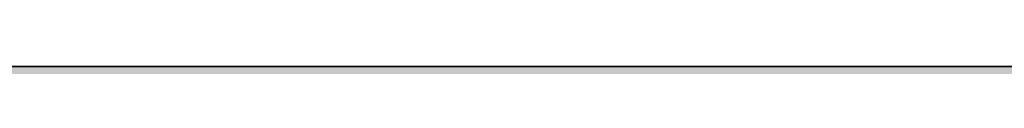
# Model space of a CAD drawing. Header units: millimetres. Extents: x -79464 to -76785, y -3788210 to -3782955.
# Tile 41 of 131: x -78332.532739 to -78332.468864, y -3785139.975922 to -3785139.975592. Entities that reach past the tile are written whole.
import ezdxf

# ---------------------------------------------------------------- set-up
doc = ezdxf.new("R2010")
doc.units = ezdxf.units.MM
doc.header["$LTSCALE"] = 8
doc.header["$MEASUREMENT"] = 0
doc.layers.add('VPM TEMPLATE', color=7, linetype='Continuous')

msp = doc.modelspace()

# ---------------------------------------------------------------- hatches: boundary and pattern name
at = {"layer": 'VPM TEMPLATE'}
for color, points in [(7, [(-78332.198456, -3785139.97591), (-78332.53405, -3785139.97591), (-78332.730966, -3785140.523891), (-78331.656554, -3785141.057211)]), (3, [(-78332.53405, -3785139.97591), (-78332.198456, -3785139.97591), (-78331.656554, -3785141.057211), (-78332.730966, -3785140.523891)])]:
    msp.add_hatch(color=color, dxfattribs=at).paths.add_polyline_path(points, flags=0)

# ---------------------------------------------------------------- linework, layer by layer
at = {"layer": 'VPM TEMPLATE', "color": 7, "lineweight": 9}
for points in [[(-78327.519087, -3785142.065972), (-78327.519087, -3785139.133993), (-78328.462317, -3785139.133993), (-78328.776314, -3785139.477633), (-78331.571388, -3785139.477633), (-78331.571388, -3785139.97591), (-78332.671616, -3785139.97591), (-78332.671616, -3785137.356888)], [(-78332.671616, -3785138.447942), (-78332.671616, -3785138.947446), (-78332.671616, -3785139.445723), (-78332.671616, -3785139.945227), (-78332.671616, -3785139.97591), (-78331.571388, -3785139.97591), (-78331.760528, -3785139.97591), (-78332.608569, -3785139.97591), (-78332.671616, -3785139.97591), (-78332.671616, -3785137.356888)], [(-78332.671616, -3785138.447942), (-78332.671616, -3785138.947446), (-78332.671616, -3785139.445723), (-78332.671616, -3785139.945227), (-78332.671616, -3785139.97591), (-78331.571388, -3785139.97591), (-78331.760528, -3785139.97591), (-78332.608569, -3785139.97591), (-78332.671616, -3785139.97591), (-78332.671616, -3785137.356888)], [(-78332.671616, -3785138.447942), (-78332.671616, -3785138.947446), (-78332.671616, -3785139.445723), (-78332.671616, -3785139.945227), (-78332.671616, -3785139.97591), (-78331.571388, -3785139.97591), (-78331.760528, -3785139.97591), (-78332.608569, -3785139.97591), (-78332.671616, -3785139.97591), (-78332.671616, -3785137.356888)], [(-78332.671616, -3785138.447942), (-78332.671616, -3785138.947446), (-78332.671616, -3785139.445723), (-78332.671616, -3785139.945227), (-78332.671616, -3785139.97591), (-78331.571388, -3785139.97591), (-78331.760528, -3785139.97591), (-78332.608569, -3785139.97591), (-78332.671616, -3785139.97591), (-78332.671616, -3785137.356888)], [(-78332.671616, -3785138.447942), (-78332.671616, -3785138.947446), (-78332.671616, -3785139.445723), (-78332.671616, -3785139.945227), (-78332.671616, -3785139.97591), (-78331.571388, -3785139.97591), (-78331.760528, -3785139.97591), (-78332.608569, -3785139.97591), (-78332.671616, -3785139.97591), (-78332.671616, -3785137.356888)], [(-78332.671616, -3785138.447942), (-78332.671616, -3785138.947446), (-78332.671616, -3785139.445723), (-78332.671616, -3785139.945227), (-78332.671616, -3785139.97591), (-78331.571388, -3785139.97591), (-78331.760528, -3785139.97591), (-78332.608569, -3785139.97591), (-78332.671616, -3785139.97591), (-78332.671616, -3785137.356888)], [(-78332.671616, -3785138.447942), (-78332.671616, -3785138.947446), (-78332.671616, -3785139.445723), (-78332.671616, -3785139.945227), (-78332.671616, -3785139.97591), (-78331.571388, -3785139.97591), (-78331.760528, -3785139.97591), (-78332.608569, -3785139.97591), (-78332.671616, -3785139.97591), (-78332.671616, -3785137.356888)], [(-78332.671616, -3785138.447942), (-78332.671616, -3785138.947446), (-78332.671616, -3785139.445723), (-78332.671616, -3785139.945227), (-78332.671616, -3785139.97591), (-78331.571388, -3785139.97591), (-78331.760528, -3785139.97591), (-78332.608569, -3785139.97591), (-78332.671616, -3785139.97591), (-78332.671616, -3785137.356888)], [(-78332.671616, -3785138.447942), (-78332.671616, -3785138.947446), (-78332.671616, -3785139.445723), (-78332.671616, -3785139.945227), (-78332.671616, -3785139.97591), (-78331.571388, -3785139.97591), (-78331.760528, -3785139.97591), (-78332.608569, -3785139.97591), (-78332.671616, -3785139.97591), (-78332.671616, -3785137.356888)], [(-78332.671616, -3785138.447942), (-78332.671616, -3785138.947446), (-78332.671616, -3785139.445723), (-78332.671616, -3785139.945227), (-78332.671616, -3785139.97591), (-78331.571388, -3785139.97591), (-78331.760528, -3785139.97591), (-78332.608569, -3785139.97591), (-78332.671616, -3785139.97591), (-78332.671616, -3785137.356888)], [(-78332.671616, -3785138.447942), (-78332.671616, -3785138.947446), (-78332.671616, -3785139.445723), (-78332.671616, -3785139.945227), (-78332.671616, -3785139.97591), (-78331.571388, -3785139.97591), (-78331.760528, -3785139.97591), (-78332.608569, -3785139.97591), (-78332.671616, -3785139.97591), (-78332.671616, -3785137.356888)], [(-78332.671616, -3785138.447942), (-78332.671616, -3785138.947446), (-78332.671616, -3785139.445723), (-78332.671616, -3785139.945227), (-78332.671616, -3785139.97591), (-78331.571388, -3785139.97591), (-78331.760528, -3785139.97591), (-78332.608569, -3785139.97591), (-78332.671616, -3785139.97591), (-78332.671616, -3785137.356888)], [(-78332.671616, -3785138.447942), (-78332.671616, -3785138.947446), (-78332.671616, -3785139.445723), (-78332.671616, -3785139.945227), (-78332.671616, -3785139.97591), (-78331.571388, -3785139.97591), (-78331.760528, -3785139.97591), (-78332.608569, -3785139.97591), (-78332.671616, -3785139.97591), (-78332.671616, -3785137.356888)], [(-78332.671616, -3785138.447942), (-78332.671616, -3785138.947446), (-78332.671616, -3785139.445723), (-78332.671616, -3785139.945227), (-78332.671616, -3785139.97591), (-78331.571388, -3785139.97591), (-78331.760528, -3785139.97591), (-78332.608569, -3785139.97591), (-78332.671616, -3785139.97591), (-78332.671616, -3785137.356888)], [(-78332.671616, -3785138.447942), (-78332.671616, -3785138.947446), (-78332.671616, -3785139.445723), (-78332.671616, -3785139.945227), (-78332.671616, -3785139.97591), (-78331.571388, -3785139.97591), (-78331.760528, -3785139.97591), (-78332.608569, -3785139.97591), (-78332.671616, -3785139.97591), (-78332.671616, -3785137.356888)], [(-78332.671616, -3785138.447942), (-78332.671616, -3785138.947446), (-78332.671616, -3785139.445723), (-78332.671616, -3785139.945227), (-78332.671616, -3785139.97591), (-78331.571388, -3785139.97591), (-78331.760528, -3785139.97591), (-78332.608569, -3785139.97591), (-78332.671616, -3785139.97591), (-78332.671616, -3785137.356888)], [(-78332.671616, -3785138.447942), (-78332.671616, -3785138.947446), (-78332.671616, -3785139.445723), (-78332.671616, -3785139.945227), (-78332.671616, -3785139.97591), (-78331.571388, -3785139.97591), (-78331.760528, -3785139.97591), (-78332.608569, -3785139.97591), (-78332.671616, -3785139.97591), (-78332.671616, -3785137.356888)], [(-78332.671616, -3785138.447942), (-78332.671616, -3785138.947446), (-78332.671616, -3785139.445723), (-78332.671616, -3785139.945227), (-78332.671616, -3785139.97591), (-78331.571388, -3785139.97591), (-78331.760528, -3785139.97591), (-78332.608569, -3785139.97591), (-78332.671616, -3785139.97591), (-78332.671616, -3785137.356888)], [(-78332.671616, -3785138.447942), (-78332.671616, -3785138.947446), (-78332.671616, -3785139.445723), (-78332.671616, -3785139.945227), (-78332.671616, -3785139.97591), (-78331.571388, -3785139.97591), (-78331.760528, -3785139.97591), (-78332.608569, -3785139.97591), (-78332.671616, -3785139.97591), (-78332.671616, -3785137.356888)], [(-78332.671616, -3785138.447942), (-78332.671616, -3785138.947446), (-78332.671616, -3785139.445723), (-78332.671616, -3785139.945227), (-78332.671616, -3785139.97591), (-78331.571388, -3785139.97591), (-78331.760528, -3785139.97591), (-78332.608569, -3785139.97591), (-78332.671616, -3785139.97591), (-78332.671616, -3785137.356888)], [(-78332.671616, -3785138.447942), (-78332.671616, -3785138.947446), (-78332.671616, -3785139.445723), (-78332.671616, -3785139.945227), (-78332.671616, -3785139.97591), (-78331.571388, -3785139.97591), (-78331.760528, -3785139.97591), (-78332.608569, -3785139.97591), (-78332.671616, -3785139.97591), (-78332.671616, -3785137.356888)], [(-78332.671616, -3785138.447942), (-78332.671616, -3785138.947446), (-78332.671616, -3785139.445723), (-78332.671616, -3785139.945227), (-78332.671616, -3785139.97591), (-78331.571388, -3785139.97591), (-78331.760528, -3785139.97591), (-78332.608569, -3785139.97591), (-78332.671616, -3785139.97591), (-78332.671616, -3785137.356888)], [(-78332.671616, -3785138.447942), (-78332.671616, -3785138.947446), (-78332.671616, -3785139.445723), (-78332.671616, -3785139.945227), (-78332.671616, -3785139.97591), (-78331.571388, -3785139.97591), (-78331.760528, -3785139.97591), (-78332.608569, -3785139.97591), (-78332.671616, -3785139.97591), (-78332.671616, -3785137.356888)], [(-78332.671616, -3785138.447942), (-78332.671616, -3785138.947446), (-78332.671616, -3785139.445723), (-78332.671616, -3785139.945227), (-78332.671616, -3785139.97591), (-78331.571388, -3785139.97591), (-78331.760528, -3785139.97591), (-78332.608569, -3785139.97591), (-78332.671616, -3785139.97591), (-78332.671616, -3785137.356888)], [(-78332.671616, -3785138.447942), (-78332.671616, -3785138.947446), (-78332.671616, -3785139.445723), (-78332.671616, -3785139.945227), (-78332.671616, -3785139.97591), (-78331.571388, -3785139.97591), (-78331.760528, -3785139.97591), (-78332.608569, -3785139.97591), (-78332.671616, -3785139.97591), (-78332.671616, -3785137.356888)], [(-78332.671616, -3785138.447942), (-78332.671616, -3785138.947446), (-78332.671616, -3785139.445723), (-78332.671616, -3785139.945227), (-78332.671616, -3785139.97591), (-78331.571388, -3785139.97591), (-78331.760528, -3785139.97591), (-78332.608569, -3785139.97591), (-78332.671616, -3785139.97591), (-78332.671616, -3785137.356888)], [(-78332.671616, -3785138.447942), (-78332.671616, -3785138.947446), (-78332.671616, -3785139.445723), (-78332.671616, -3785139.945227), (-78332.671616, -3785139.97591), (-78331.571388, -3785139.97591), (-78331.760528, -3785139.97591), (-78332.608569, -3785139.97591), (-78332.671616, -3785139.97591), (-78332.671616, -3785137.356888)], [(-78332.671616, -3785138.447942), (-78332.671616, -3785138.947446), (-78332.671616, -3785139.445723), (-78332.671616, -3785139.945227), (-78332.671616, -3785139.97591), (-78331.571388, -3785139.97591), (-78331.760528, -3785139.97591), (-78332.608569, -3785139.97591), (-78332.671616, -3785139.97591), (-78332.671616, -3785137.356888)], [(-78332.671616, -3785138.447942), (-78332.671616, -3785138.947446), (-78332.671616, -3785139.445723), (-78332.671616, -3785139.945227), (-78332.671616, -3785139.97591), (-78331.571388, -3785139.97591), (-78331.760528, -3785139.97591), (-78332.608569, -3785139.97591), (-78332.671616, -3785139.97591), (-78332.671616, -3785137.356888)], [(-78332.671616, -3785138.447942), (-78332.671616, -3785138.947446), (-78332.671616, -3785139.445723), (-78332.671616, -3785139.945227), (-78332.671616, -3785139.97591), (-78331.571388, -3785139.97591), (-78331.760528, -3785139.97591), (-78332.608569, -3785139.97591), (-78332.671616, -3785139.97591), (-78332.671616, -3785137.356888)], [(-78332.671616, -3785138.447942), (-78332.671616, -3785138.947446), (-78332.671616, -3785139.445723), (-78332.671616, -3785139.945227), (-78332.671616, -3785139.97591), (-78331.571388, -3785139.97591), (-78331.760528, -3785139.97591), (-78332.608569, -3785139.97591), (-78332.671616, -3785139.97591), (-78332.671616, -3785137.356888)], [(-78332.671616, -3785138.447942), (-78332.671616, -3785138.947446), (-78332.671616, -3785139.445723), (-78332.671616, -3785139.945227), (-78332.671616, -3785139.97591), (-78331.571388, -3785139.97591), (-78331.760528, -3785139.97591), (-78332.608569, -3785139.97591), (-78332.671616, -3785139.97591), (-78332.671616, -3785137.356888)], [(-78332.671616, -3785138.447942), (-78332.671616, -3785138.947446), (-78332.671616, -3785139.445723), (-78332.671616, -3785139.945227), (-78332.671616, -3785139.97591), (-78331.571388, -3785139.97591), (-78331.760528, -3785139.97591), (-78332.608569, -3785139.97591), (-78332.671616, -3785139.97591), (-78332.671616, -3785137.356888)], [(-78332.671616, -3785138.447942), (-78332.671616, -3785138.947446), (-78332.671616, -3785139.445723), (-78332.671616, -3785139.945227), (-78332.671616, -3785139.97591), (-78331.571388, -3785139.97591), (-78331.760528, -3785139.97591), (-78332.608569, -3785139.97591), (-78332.671616, -3785139.97591), (-78332.671616, -3785137.356888)], [(-78332.671616, -3785138.447942), (-78332.671616, -3785138.947446), (-78332.671616, -3785139.445723), (-78332.671616, -3785139.945227), (-78332.671616, -3785139.97591), (-78331.571388, -3785139.97591), (-78331.760528, -3785139.97591), (-78332.608569, -3785139.97591), (-78332.671616, -3785139.97591), (-78332.671616, -3785137.356888)], [(-78332.671616, -3785138.447942), (-78332.671616, -3785138.947446), (-78332.671616, -3785139.445723), (-78332.671616, -3785139.945227), (-78332.671616, -3785139.97591), (-78331.571388, -3785139.97591), (-78331.760528, -3785139.97591), (-78332.608569, -3785139.97591), (-78332.671616, -3785139.97591), (-78332.671616, -3785137.356888)], [(-78332.671616, -3785138.447942), (-78332.671616, -3785138.947446), (-78332.671616, -3785139.445723), (-78332.671616, -3785139.945227), (-78332.671616, -3785139.97591), (-78331.571388, -3785139.97591), (-78331.760528, -3785139.97591), (-78332.608569, -3785139.97591), (-78332.671616, -3785139.97591), (-78332.671616, -3785137.356888)], [(-78332.671616, -3785138.447942), (-78332.671616, -3785138.947446), (-78332.671616, -3785139.445723), (-78332.671616, -3785139.945227), (-78332.671616, -3785139.97591), (-78331.571388, -3785139.97591), (-78331.760528, -3785139.97591), (-78332.608569, -3785139.97591), (-78332.671616, -3785139.97591), (-78332.671616, -3785137.356888)], [(-78332.671616, -3785138.447942), (-78332.671616, -3785138.947446), (-78332.671616, -3785139.445723), (-78332.671616, -3785139.945227), (-78332.671616, -3785139.97591), (-78331.571388, -3785139.97591), (-78331.760528, -3785139.97591), (-78332.608569, -3785139.97591), (-78332.671616, -3785139.97591), (-78332.671616, -3785137.356888)], [(-78332.671616, -3785138.447942), (-78332.671616, -3785138.947446), (-78332.671616, -3785139.445723), (-78332.671616, -3785139.945227), (-78332.671616, -3785139.97591), (-78331.571388, -3785139.97591), (-78331.760528, -3785139.97591), (-78332.608569, -3785139.97591), (-78332.671616, -3785139.97591), (-78332.671616, -3785137.356888)], [(-78332.671616, -3785138.447942), (-78332.671616, -3785138.947446), (-78332.671616, -3785139.445723), (-78332.671616, -3785139.945227), (-78332.671616, -3785139.97591), (-78331.571388, -3785139.97591), (-78331.760528, -3785139.97591), (-78332.608569, -3785139.97591), (-78332.671616, -3785139.97591), (-78332.671616, -3785137.356888)], [(-78332.671616, -3785138.447942), (-78332.671616, -3785138.947446), (-78332.671616, -3785139.445723), (-78332.671616, -3785139.945227), (-78332.671616, -3785139.97591), (-78331.571388, -3785139.97591), (-78331.760528, -3785139.97591), (-78332.608569, -3785139.97591), (-78332.671616, -3785139.97591), (-78332.671616, -3785137.356888)], [(-78332.671616, -3785138.447942), (-78332.671616, -3785138.947446), (-78332.671616, -3785139.445723), (-78332.671616, -3785139.945227), (-78332.671616, -3785139.97591), (-78331.571388, -3785139.97591), (-78331.760528, -3785139.97591), (-78332.608569, -3785139.97591), (-78332.671616, -3785139.97591), (-78332.671616, -3785137.356888)], [(-78332.671616, -3785138.447942), (-78332.671616, -3785138.947446), (-78332.671616, -3785139.445723), (-78332.671616, -3785139.945227), (-78332.671616, -3785139.97591), (-78331.571388, -3785139.97591), (-78331.760528, -3785139.97591), (-78332.608569, -3785139.97591), (-78332.671616, -3785139.97591), (-78332.671616, -3785137.356888)], [(-78332.671616, -3785138.447942), (-78332.671616, -3785138.947446), (-78332.671616, -3785139.445723), (-78332.671616, -3785139.945227), (-78332.671616, -3785139.97591), (-78331.571388, -3785139.97591), (-78331.760528, -3785139.97591), (-78332.608569, -3785139.97591), (-78332.671616, -3785139.97591), (-78332.671616, -3785137.356888)], [(-78332.671616, -3785138.447942), (-78332.671616, -3785138.947446), (-78332.671616, -3785139.445723), (-78332.671616, -3785139.945227), (-78332.671616, -3785139.97591), (-78331.571388, -3785139.97591), (-78331.760528, -3785139.97591), (-78332.608569, -3785139.97591), (-78332.671616, -3785139.97591), (-78332.671616, -3785137.356888)], [(-78332.671616, -3785138.447942), (-78332.671616, -3785138.947446), (-78332.671616, -3785139.445723), (-78332.671616, -3785139.945227), (-78332.671616, -3785139.97591), (-78331.571388, -3785139.97591), (-78331.760528, -3785139.97591), (-78332.608569, -3785139.97591), (-78332.671616, -3785139.97591), (-78332.671616, -3785137.356888)], [(-78332.671616, -3785138.447942), (-78332.671616, -3785138.947446), (-78332.671616, -3785139.445723), (-78332.671616, -3785139.945227), (-78332.671616, -3785139.97591), (-78331.571388, -3785139.97591), (-78331.760528, -3785139.97591), (-78332.608569, -3785139.97591), (-78332.671616, -3785139.97591), (-78332.671616, -3785137.356888)], [(-78332.671616, -3785138.447942), (-78332.671616, -3785138.947446), (-78332.671616, -3785139.445723), (-78332.671616, -3785139.945227), (-78332.671616, -3785139.97591), (-78331.571388, -3785139.97591), (-78331.760528, -3785139.97591), (-78332.608569, -3785139.97591), (-78332.671616, -3785139.97591), (-78332.671616, -3785137.356888)], [(-78332.671616, -3785138.447942), (-78332.671616, -3785138.947446), (-78332.671616, -3785139.445723), (-78332.671616, -3785139.945227), (-78332.671616, -3785139.97591), (-78331.571388, -3785139.97591), (-78331.760528, -3785139.97591), (-78332.608569, -3785139.97591), (-78332.671616, -3785139.97591), (-78332.671616, -3785137.356888)], [(-78332.671616, -3785138.447942), (-78332.671616, -3785138.947446), (-78332.671616, -3785139.445723), (-78332.671616, -3785139.945227), (-78332.671616, -3785139.97591), (-78331.571388, -3785139.97591), (-78331.760528, -3785139.97591), (-78332.608569, -3785139.97591), (-78332.671616, -3785139.97591), (-78332.671616, -3785137.356888)], [(-78332.671616, -3785138.447942), (-78332.671616, -3785138.947446), (-78332.671616, -3785139.445723), (-78332.671616, -3785139.945227), (-78332.671616, -3785139.97591), (-78331.571388, -3785139.97591), (-78331.760528, -3785139.97591), (-78332.608569, -3785139.97591), (-78332.671616, -3785139.97591), (-78332.671616, -3785137.356888)], [(-78332.671616, -3785138.447942), (-78332.671616, -3785138.947446), (-78332.671616, -3785139.445723), (-78332.671616, -3785139.945227), (-78332.671616, -3785139.97591), (-78331.571388, -3785139.97591), (-78331.760528, -3785139.97591), (-78332.608569, -3785139.97591), (-78332.671616, -3785139.97591), (-78332.671616, -3785137.356888)], [(-78332.671616, -3785138.447942), (-78332.671616, -3785138.947446), (-78332.671616, -3785139.445723), (-78332.671616, -3785139.945227), (-78332.671616, -3785139.97591), (-78331.571388, -3785139.97591), (-78331.760528, -3785139.97591), (-78332.608569, -3785139.97591), (-78332.671616, -3785139.97591), (-78332.671616, -3785137.356888)], [(-78332.671616, -3785138.447942), (-78332.671616, -3785138.947446), (-78332.671616, -3785139.445723), (-78332.671616, -3785139.945227), (-78332.671616, -3785139.97591), (-78331.571388, -3785139.97591), (-78331.760528, -3785139.97591), (-78332.608569, -3785139.97591), (-78332.671616, -3785139.97591), (-78332.671616, -3785137.356888)], [(-78332.671616, -3785138.447942), (-78332.671616, -3785138.947446), (-78332.671616, -3785139.445723), (-78332.671616, -3785139.945227), (-78332.671616, -3785139.97591), (-78331.571388, -3785139.97591), (-78331.760528, -3785139.97591), (-78332.608569, -3785139.97591), (-78332.671616, -3785139.97591), (-78332.671616, -3785137.356888)], [(-78332.671616, -3785138.447942), (-78332.671616, -3785138.947446), (-78332.671616, -3785139.445723), (-78332.671616, -3785139.945227), (-78332.671616, -3785139.97591), (-78331.571388, -3785139.97591), (-78331.760528, -3785139.97591), (-78332.608569, -3785139.97591), (-78332.671616, -3785139.97591), (-78332.671616, -3785137.356888)], [(-78332.671616, -3785138.447942), (-78332.671616, -3785138.947446), (-78332.671616, -3785139.445723), (-78332.671616, -3785139.945227), (-78332.671616, -3785139.97591), (-78331.571388, -3785139.97591), (-78331.760528, -3785139.97591), (-78332.608569, -3785139.97591), (-78332.671616, -3785139.97591), (-78332.671616, -3785137.356888)], [(-78332.671616, -3785138.447942), (-78332.671616, -3785138.947446), (-78332.671616, -3785139.445723), (-78332.671616, -3785139.945227), (-78332.671616, -3785139.97591), (-78331.571388, -3785139.97591), (-78331.760528, -3785139.97591), (-78332.608569, -3785139.97591), (-78332.671616, -3785139.97591), (-78332.671616, -3785137.356888)], [(-78332.671616, -3785138.447942), (-78332.671616, -3785138.947446), (-78332.671616, -3785139.445723), (-78332.671616, -3785139.945227), (-78332.671616, -3785139.97591), (-78331.571388, -3785139.97591), (-78331.760528, -3785139.97591), (-78332.608569, -3785139.97591), (-78332.671616, -3785139.97591), (-78332.671616, -3785137.356888)], [(-78332.671616, -3785138.447942), (-78332.671616, -3785138.947446), (-78332.671616, -3785139.445723), (-78332.671616, -3785139.945227), (-78332.671616, -3785139.97591), (-78331.571388, -3785139.97591), (-78331.760528, -3785139.97591), (-78332.608569, -3785139.97591), (-78332.671616, -3785139.97591), (-78332.671616, -3785137.356888)], [(-78332.671616, -3785138.447942), (-78332.671616, -3785138.947446), (-78332.671616, -3785139.445723), (-78332.671616, -3785139.945227), (-78332.671616, -3785139.97591), (-78331.571388, -3785139.97591), (-78331.760528, -3785139.97591), (-78332.608569, -3785139.97591), (-78332.671616, -3785139.97591), (-78332.671616, -3785137.356888)], [(-78332.671616, -3785138.447942), (-78332.671616, -3785138.947446), (-78332.671616, -3785139.445723), (-78332.671616, -3785139.945227), (-78332.671616, -3785139.97591), (-78331.571388, -3785139.97591), (-78331.760528, -3785139.97591), (-78332.608569, -3785139.97591), (-78332.671616, -3785139.97591), (-78332.671616, -3785137.356888)], [(-78332.671616, -3785138.447942), (-78332.671616, -3785138.947446), (-78332.671616, -3785139.445723), (-78332.671616, -3785139.945227), (-78332.671616, -3785139.97591), (-78331.571388, -3785139.97591), (-78331.760528, -3785139.97591), (-78332.608569, -3785139.97591), (-78332.671616, -3785139.97591), (-78332.671616, -3785137.356888)], [(-78332.671616, -3785138.447942), (-78332.671616, -3785138.947446), (-78332.671616, -3785139.445723), (-78332.671616, -3785139.945227), (-78332.671616, -3785139.97591), (-78331.571388, -3785139.97591), (-78331.760528, -3785139.97591), (-78332.608569, -3785139.97591), (-78332.671616, -3785139.97591), (-78332.671616, -3785137.356888)], [(-78332.671616, -3785138.447942), (-78332.671616, -3785138.947446), (-78332.671616, -3785139.445723), (-78332.671616, -3785139.945227), (-78332.671616, -3785139.97591), (-78331.571388, -3785139.97591), (-78331.760528, -3785139.97591), (-78332.608569, -3785139.97591), (-78332.671616, -3785139.97591), (-78332.671616, -3785137.356888)], [(-78332.671616, -3785138.447942), (-78332.671616, -3785138.947446), (-78332.671616, -3785139.445723), (-78332.671616, -3785139.945227), (-78332.671616, -3785139.97591), (-78331.571388, -3785139.97591), (-78331.760528, -3785139.97591), (-78332.608569, -3785139.97591), (-78332.671616, -3785139.97591), (-78332.671616, -3785137.356888)], [(-78332.671616, -3785138.447942), (-78332.671616, -3785138.947446), (-78332.671616, -3785139.445723), (-78332.671616, -3785139.945227), (-78332.671616, -3785139.97591), (-78331.571388, -3785139.97591), (-78331.760528, -3785139.97591), (-78332.608569, -3785139.97591), (-78332.671616, -3785139.97591), (-78332.671616, -3785137.356888)], [(-78332.671616, -3785138.447942), (-78332.671616, -3785138.947446), (-78332.671616, -3785139.445723), (-78332.671616, -3785139.945227), (-78332.671616, -3785139.97591), (-78331.571388, -3785139.97591), (-78331.760528, -3785139.97591), (-78332.608569, -3785139.97591), (-78332.671616, -3785139.97591), (-78332.671616, -3785137.356888)], [(-78332.671616, -3785138.447942), (-78332.671616, -3785138.947446), (-78332.671616, -3785139.445723), (-78332.671616, -3785139.945227), (-78332.671616, -3785139.97591), (-78331.571388, -3785139.97591), (-78331.760528, -3785139.97591), (-78332.608569, -3785139.97591), (-78332.671616, -3785139.97591), (-78332.671616, -3785137.356888)], [(-78332.671616, -3785138.447942), (-78332.671616, -3785138.947446), (-78332.671616, -3785139.445723), (-78332.671616, -3785139.945227), (-78332.671616, -3785139.97591), (-78331.571388, -3785139.97591), (-78331.760528, -3785139.97591), (-78332.608569, -3785139.97591), (-78332.671616, -3785139.97591), (-78332.671616, -3785137.356888)], [(-78332.671616, -3785138.447942), (-78332.671616, -3785138.947446), (-78332.671616, -3785139.445723), (-78332.671616, -3785139.945227), (-78332.671616, -3785139.97591), (-78331.571388, -3785139.97591), (-78331.760528, -3785139.97591), (-78332.608569, -3785139.97591), (-78332.671616, -3785139.97591), (-78332.671616, -3785137.356888)], [(-78332.671616, -3785138.447942), (-78332.671616, -3785138.947446), (-78332.671616, -3785139.445723), (-78332.671616, -3785139.945227), (-78332.671616, -3785139.97591), (-78331.571388, -3785139.97591), (-78331.760528, -3785139.97591), (-78332.608569, -3785139.97591), (-78332.671616, -3785139.97591), (-78332.671616, -3785137.356888)], [(-78332.671616, -3785138.447942), (-78332.671616, -3785138.947446), (-78332.671616, -3785139.445723), (-78332.671616, -3785139.945227), (-78332.671616, -3785139.97591), (-78331.571388, -3785139.97591), (-78331.760528, -3785139.97591), (-78332.608569, -3785139.97591), (-78332.671616, -3785139.97591), (-78332.671616, -3785137.356888)], [(-78332.671616, -3785138.447942), (-78332.671616, -3785138.947446), (-78332.671616, -3785139.445723), (-78332.671616, -3785139.945227), (-78332.671616, -3785139.97591), (-78331.571388, -3785139.97591), (-78331.760528, -3785139.97591), (-78332.608569, -3785139.97591), (-78332.671616, -3785139.97591), (-78332.671616, -3785137.356888)], [(-78332.671616, -3785138.447942), (-78332.671616, -3785138.947446), (-78332.671616, -3785139.445723), (-78332.671616, -3785139.945227), (-78332.671616, -3785139.97591), (-78331.571388, -3785139.97591), (-78331.760528, -3785139.97591), (-78332.608569, -3785139.97591), (-78332.671616, -3785139.97591), (-78332.671616, -3785137.356888)], [(-78332.671616, -3785138.447942), (-78332.671616, -3785138.947446), (-78332.671616, -3785139.445723), (-78332.671616, -3785139.945227), (-78332.671616, -3785139.97591), (-78331.571388, -3785139.97591), (-78331.760528, -3785139.97591), (-78332.608569, -3785139.97591), (-78332.671616, -3785139.97591), (-78332.671616, -3785137.356888)], [(-78332.671616, -3785138.447942), (-78332.671616, -3785138.947446), (-78332.671616, -3785139.445723), (-78332.671616, -3785139.945227), (-78332.671616, -3785139.97591), (-78331.571388, -3785139.97591), (-78331.760528, -3785139.97591), (-78332.608569, -3785139.97591), (-78332.671616, -3785139.97591), (-78332.671616, -3785137.356888)], [(-78332.671616, -3785138.447942), (-78332.671616, -3785138.947446), (-78332.671616, -3785139.445723), (-78332.671616, -3785139.945227), (-78332.671616, -3785139.97591), (-78331.571388, -3785139.97591), (-78331.760528, -3785139.97591), (-78332.608569, -3785139.97591), (-78332.671616, -3785139.97591), (-78332.671616, -3785137.356888)], [(-78332.671616, -3785138.447942), (-78332.671616, -3785138.947446), (-78332.671616, -3785139.445723), (-78332.671616, -3785139.945227), (-78332.671616, -3785139.97591), (-78331.571388, -3785139.97591), (-78331.760528, -3785139.97591), (-78332.608569, -3785139.97591), (-78332.671616, -3785139.97591), (-78332.671616, -3785137.356888)], [(-78332.671616, -3785138.447942), (-78332.671616, -3785138.947446), (-78332.671616, -3785139.445723), (-78332.671616, -3785139.945227), (-78332.671616, -3785139.97591), (-78331.571388, -3785139.97591), (-78331.760528, -3785139.97591), (-78332.608569, -3785139.97591), (-78332.671616, -3785139.97591), (-78332.671616, -3785137.356888)], [(-78332.671616, -3785138.447942), (-78332.671616, -3785138.947446), (-78332.671616, -3785139.445723), (-78332.671616, -3785139.945227), (-78332.671616, -3785139.97591), (-78331.571388, -3785139.97591), (-78331.760528, -3785139.97591), (-78332.608569, -3785139.97591), (-78332.671616, -3785139.97591), (-78332.671616, -3785137.356888)], [(-78332.671616, -3785138.447942), (-78332.671616, -3785138.947446), (-78332.671616, -3785139.445723), (-78332.671616, -3785139.945227), (-78332.671616, -3785139.97591), (-78331.571388, -3785139.97591), (-78331.760528, -3785139.97591), (-78332.608569, -3785139.97591), (-78332.671616, -3785139.97591), (-78332.671616, -3785137.356888)], [(-78332.671616, -3785138.447942), (-78332.671616, -3785138.947446), (-78332.671616, -3785139.445723), (-78332.671616, -3785139.945227), (-78332.671616, -3785139.97591), (-78331.571388, -3785139.97591), (-78331.760528, -3785139.97591), (-78332.608569, -3785139.97591), (-78332.671616, -3785139.97591), (-78332.671616, -3785137.356888)], [(-78332.671616, -3785138.447942), (-78332.671616, -3785138.947446), (-78332.671616, -3785139.445723), (-78332.671616, -3785139.945227), (-78332.671616, -3785139.97591), (-78331.571388, -3785139.97591), (-78331.760528, -3785139.97591), (-78332.608569, -3785139.97591), (-78332.671616, -3785139.97591), (-78332.671616, -3785137.356888)], [(-78332.671616, -3785138.447942), (-78332.671616, -3785138.947446), (-78332.671616, -3785139.445723), (-78332.671616, -3785139.945227), (-78332.671616, -3785139.97591), (-78331.571388, -3785139.97591), (-78331.760528, -3785139.97591), (-78332.608569, -3785139.97591), (-78332.671616, -3785139.97591), (-78332.671616, -3785137.356888)], [(-78332.671616, -3785138.447942), (-78332.671616, -3785138.947446), (-78332.671616, -3785139.445723), (-78332.671616, -3785139.945227), (-78332.671616, -3785139.97591), (-78331.571388, -3785139.97591), (-78331.760528, -3785139.97591), (-78332.608569, -3785139.97591), (-78332.671616, -3785139.97591), (-78332.671616, -3785137.356888)], [(-78332.671616, -3785138.447942), (-78332.671616, -3785138.947446), (-78332.671616, -3785139.445723), (-78332.671616, -3785139.945227), (-78332.671616, -3785139.97591), (-78331.571388, -3785139.97591), (-78331.760528, -3785139.97591), (-78332.608569, -3785139.97591), (-78332.671616, -3785139.97591), (-78332.671616, -3785137.356888)], [(-78332.671616, -3785138.447942), (-78332.671616, -3785138.947446), (-78332.671616, -3785139.445723), (-78332.671616, -3785139.945227), (-78332.671616, -3785139.97591), (-78331.571388, -3785139.97591), (-78331.760528, -3785139.97591), (-78332.608569, -3785139.97591), (-78332.671616, -3785139.97591), (-78332.671616, -3785137.356888)], [(-78332.671616, -3785138.447942), (-78332.671616, -3785138.947446), (-78332.671616, -3785139.445723), (-78332.671616, -3785139.945227), (-78332.671616, -3785139.97591), (-78331.571388, -3785139.97591), (-78331.760528, -3785139.97591), (-78332.608569, -3785139.97591), (-78332.671616, -3785139.97591), (-78332.671616, -3785137.356888)], [(-78332.671616, -3785138.447942), (-78332.671616, -3785138.947446), (-78332.671616, -3785139.445723), (-78332.671616, -3785139.945227), (-78332.671616, -3785139.97591), (-78331.571388, -3785139.97591), (-78331.760528, -3785139.97591), (-78332.608569, -3785139.97591), (-78332.671616, -3785139.97591), (-78332.671616, -3785137.356888)], [(-78332.671616, -3785138.447942), (-78332.671616, -3785138.947446), (-78332.671616, -3785139.445723), (-78332.671616, -3785139.945227), (-78332.671616, -3785139.97591), (-78331.571388, -3785139.97591), (-78331.760528, -3785139.97591), (-78332.608569, -3785139.97591), (-78332.671616, -3785139.97591), (-78332.671616, -3785137.356888)], [(-78332.671616, -3785138.447942), (-78332.671616, -3785138.947446), (-78332.671616, -3785139.445723), (-78332.671616, -3785139.945227), (-78332.671616, -3785139.97591), (-78331.571388, -3785139.97591), (-78331.760528, -3785139.97591), (-78332.608569, -3785139.97591), (-78332.671616, -3785139.97591), (-78332.671616, -3785137.356888)], [(-78332.671616, -3785138.447942), (-78332.671616, -3785138.947446), (-78332.671616, -3785139.445723), (-78332.671616, -3785139.945227), (-78332.671616, -3785139.97591), (-78331.571388, -3785139.97591), (-78331.760528, -3785139.97591), (-78332.608569, -3785139.97591), (-78332.671616, -3785139.97591), (-78332.671616, -3785137.356888)], [(-78332.671616, -3785138.447942), (-78332.671616, -3785138.947446), (-78332.671616, -3785139.445723), (-78332.671616, -3785139.945227), (-78332.671616, -3785139.97591), (-78331.571388, -3785139.97591), (-78331.760528, -3785139.97591), (-78332.608569, -3785139.97591), (-78332.671616, -3785139.97591), (-78332.671616, -3785137.356888)], [(-78332.671616, -3785138.447942), (-78332.671616, -3785138.947446), (-78332.671616, -3785139.445723), (-78332.671616, -3785139.945227), (-78332.671616, -3785139.97591), (-78331.571388, -3785139.97591), (-78331.760528, -3785139.97591), (-78332.608569, -3785139.97591), (-78332.671616, -3785139.97591), (-78332.671616, -3785137.356888)], [(-78332.671616, -3785138.447942), (-78332.671616, -3785138.947446), (-78332.671616, -3785139.445723), (-78332.671616, -3785139.945227), (-78332.671616, -3785139.97591), (-78331.571388, -3785139.97591), (-78331.760528, -3785139.97591), (-78332.608569, -3785139.97591), (-78332.671616, -3785139.97591), (-78332.671616, -3785137.356888)], [(-78332.671616, -3785138.447942), (-78332.671616, -3785138.947446), (-78332.671616, -3785139.445723), (-78332.671616, -3785139.945227), (-78332.671616, -3785139.97591), (-78331.571388, -3785139.97591), (-78331.760528, -3785139.97591), (-78332.608569, -3785139.97591), (-78332.671616, -3785139.97591), (-78332.671616, -3785137.356888)], [(-78332.671616, -3785138.447942), (-78332.671616, -3785138.947446), (-78332.671616, -3785139.445723), (-78332.671616, -3785139.945227), (-78332.671616, -3785139.97591), (-78331.571388, -3785139.97591), (-78331.760528, -3785139.97591), (-78332.608569, -3785139.97591), (-78332.671616, -3785139.97591), (-78332.671616, -3785137.356888)], [(-78332.671616, -3785138.447942), (-78332.671616, -3785138.947446), (-78332.671616, -3785139.445723), (-78332.671616, -3785139.945227), (-78332.671616, -3785139.97591), (-78331.571388, -3785139.97591), (-78331.760528, -3785139.97591), (-78332.608569, -3785139.97591), (-78332.671616, -3785139.97591), (-78332.671616, -3785137.356888)], [(-78332.671616, -3785138.447942), (-78332.671616, -3785138.947446), (-78332.671616, -3785139.445723), (-78332.671616, -3785139.945227), (-78332.671616, -3785139.97591), (-78331.571388, -3785139.97591), (-78331.760528, -3785139.97591), (-78332.608569, -3785139.97591), (-78332.671616, -3785139.97591), (-78332.671616, -3785137.356888)], [(-78332.671616, -3785138.447942), (-78332.671616, -3785138.947446), (-78332.671616, -3785139.445723), (-78332.671616, -3785139.945227), (-78332.671616, -3785139.97591), (-78331.571388, -3785139.97591), (-78331.760528, -3785139.97591), (-78332.608569, -3785139.97591), (-78332.671616, -3785139.97591), (-78332.671616, -3785137.356888)], [(-78332.671616, -3785138.447942), (-78332.671616, -3785138.947446), (-78332.671616, -3785139.445723), (-78332.671616, -3785139.945227), (-78332.671616, -3785139.97591), (-78331.571388, -3785139.97591), (-78331.760528, -3785139.97591), (-78332.608569, -3785139.97591), (-78332.671616, -3785139.97591), (-78332.671616, -3785137.356888)], [(-78332.671616, -3785138.447942), (-78332.671616, -3785138.947446), (-78332.671616, -3785139.445723), (-78332.671616, -3785139.945227), (-78332.671616, -3785139.97591), (-78331.571388, -3785139.97591), (-78331.760528, -3785139.97591), (-78332.608569, -3785139.97591), (-78332.671616, -3785139.97591), (-78332.671616, -3785137.356888)], [(-78332.671616, -3785138.447942), (-78332.671616, -3785138.947446), (-78332.671616, -3785139.445723), (-78332.671616, -3785139.945227), (-78332.671616, -3785139.97591), (-78331.571388, -3785139.97591), (-78331.760528, -3785139.97591), (-78332.608569, -3785139.97591), (-78332.671616, -3785139.97591), (-78332.671616, -3785137.356888)], [(-78332.671616, -3785138.447942), (-78332.671616, -3785138.947446), (-78332.671616, -3785139.445723), (-78332.671616, -3785139.945227), (-78332.671616, -3785139.97591), (-78331.571388, -3785139.97591), (-78331.760528, -3785139.97591), (-78332.608569, -3785139.97591), (-78332.671616, -3785139.97591), (-78332.671616, -3785137.356888)], [(-78332.671616, -3785138.447942), (-78332.671616, -3785138.947446), (-78332.671616, -3785139.445723), (-78332.671616, -3785139.945227), (-78332.671616, -3785139.97591), (-78331.571388, -3785139.97591), (-78331.760528, -3785139.97591), (-78332.608569, -3785139.97591), (-78332.671616, -3785139.97591), (-78332.671616, -3785137.356888)], [(-78332.671616, -3785138.447942), (-78332.671616, -3785138.947446), (-78332.671616, -3785139.445723), (-78332.671616, -3785139.945227), (-78332.671616, -3785139.97591), (-78331.571388, -3785139.97591), (-78331.760528, -3785139.97591), (-78332.608569, -3785139.97591), (-78332.671616, -3785139.97591), (-78332.671616, -3785137.356888)], [(-78332.671616, -3785138.447942), (-78332.671616, -3785138.947446), (-78332.671616, -3785139.445723), (-78332.671616, -3785139.945227), (-78332.671616, -3785139.97591), (-78331.571388, -3785139.97591), (-78331.760528, -3785139.97591), (-78332.608569, -3785139.97591), (-78332.671616, -3785139.97591), (-78332.671616, -3785137.356888)], [(-78332.671616, -3785138.447942), (-78332.671616, -3785138.947446), (-78332.671616, -3785139.445723), (-78332.671616, -3785139.945227), (-78332.671616, -3785139.97591), (-78331.571388, -3785139.97591), (-78331.760528, -3785139.97591), (-78332.608569, -3785139.97591), (-78332.671616, -3785139.97591), (-78332.671616, -3785137.356888)], [(-78332.671616, -3785138.447942), (-78332.671616, -3785138.947446), (-78332.671616, -3785139.445723), (-78332.671616, -3785139.945227), (-78332.671616, -3785139.97591), (-78331.571388, -3785139.97591), (-78331.760528, -3785139.97591), (-78332.608569, -3785139.97591), (-78332.671616, -3785139.97591), (-78332.671616, -3785137.356888)], [(-78332.671616, -3785138.447942), (-78332.671616, -3785138.947446), (-78332.671616, -3785139.445723), (-78332.671616, -3785139.945227), (-78332.671616, -3785139.97591), (-78331.571388, -3785139.97591), (-78331.760528, -3785139.97591), (-78332.608569, -3785139.97591), (-78332.671616, -3785139.97591), (-78332.671616, -3785137.356888)], [(-78332.671616, -3785138.447942), (-78332.671616, -3785138.947446), (-78332.671616, -3785139.445723), (-78332.671616, -3785139.945227), (-78332.671616, -3785139.97591), (-78331.571388, -3785139.97591), (-78331.760528, -3785139.97591), (-78332.608569, -3785139.97591), (-78332.671616, -3785139.97591), (-78332.671616, -3785137.356888)], [(-78332.671616, -3785138.447942), (-78332.671616, -3785138.947446), (-78332.671616, -3785139.445723), (-78332.671616, -3785139.945227), (-78332.671616, -3785139.97591), (-78331.571388, -3785139.97591), (-78331.760528, -3785139.97591), (-78332.608569, -3785139.97591), (-78332.671616, -3785139.97591), (-78332.671616, -3785137.356888)], [(-78332.671616, -3785138.447942), (-78332.671616, -3785138.947446), (-78332.671616, -3785139.445723), (-78332.671616, -3785139.945227), (-78332.671616, -3785139.97591), (-78331.571388, -3785139.97591), (-78331.760528, -3785139.97591), (-78332.608569, -3785139.97591), (-78332.671616, -3785139.97591), (-78332.671616, -3785137.356888)], [(-78332.671616, -3785138.447942), (-78332.671616, -3785138.947446), (-78332.671616, -3785139.445723), (-78332.671616, -3785139.945227), (-78332.671616, -3785139.97591), (-78331.571388, -3785139.97591), (-78331.760528, -3785139.97591), (-78332.608569, -3785139.97591), (-78332.671616, -3785139.97591), (-78332.671616, -3785137.356888)], [(-78332.671616, -3785138.447942), (-78332.671616, -3785138.947446), (-78332.671616, -3785139.445723), (-78332.671616, -3785139.945227), (-78332.671616, -3785139.97591), (-78331.571388, -3785139.97591), (-78331.760528, -3785139.97591), (-78332.608569, -3785139.97591), (-78332.671616, -3785139.97591), (-78332.671616, -3785137.356888)], [(-78332.671616, -3785138.447942), (-78332.671616, -3785138.947446), (-78332.671616, -3785139.445723), (-78332.671616, -3785139.945227), (-78332.671616, -3785139.97591), (-78331.571388, -3785139.97591), (-78331.760528, -3785139.97591), (-78332.608569, -3785139.97591), (-78332.671616, -3785139.97591), (-78332.671616, -3785137.356888)], [(-78332.671616, -3785138.447942), (-78332.671616, -3785138.947446), (-78332.671616, -3785139.445723), (-78332.671616, -3785139.945227), (-78332.671616, -3785139.97591), (-78331.571388, -3785139.97591), (-78331.760528, -3785139.97591), (-78332.608569, -3785139.97591), (-78332.671616, -3785139.97591), (-78332.671616, -3785137.356888)], [(-78332.671616, -3785138.447942), (-78332.671616, -3785138.947446), (-78332.671616, -3785139.445723), (-78332.671616, -3785139.945227), (-78332.671616, -3785139.97591), (-78331.571388, -3785139.97591), (-78331.760528, -3785139.97591), (-78332.608569, -3785139.97591), (-78332.671616, -3785139.97591), (-78332.671616, -3785137.356888)], [(-78332.671616, -3785138.447942), (-78332.671616, -3785138.947446), (-78332.671616, -3785139.445723), (-78332.671616, -3785139.945227), (-78332.671616, -3785139.97591), (-78331.571388, -3785139.97591), (-78331.760528, -3785139.97591), (-78332.608569, -3785139.97591), (-78332.671616, -3785139.97591), (-78332.671616, -3785137.356888)], [(-78332.671616, -3785138.447942), (-78332.671616, -3785138.947446), (-78332.671616, -3785139.445723), (-78332.671616, -3785139.945227), (-78332.671616, -3785139.97591), (-78331.571388, -3785139.97591), (-78331.760528, -3785139.97591), (-78332.608569, -3785139.97591), (-78332.671616, -3785139.97591), (-78332.671616, -3785137.356888)], [(-78332.671616, -3785138.447942), (-78332.671616, -3785138.947446), (-78332.671616, -3785139.445723), (-78332.671616, -3785139.945227), (-78332.671616, -3785139.97591), (-78331.571388, -3785139.97591), (-78331.760528, -3785139.97591), (-78332.608569, -3785139.97591), (-78332.671616, -3785139.97591), (-78332.671616, -3785137.356888)], [(-78332.671616, -3785138.447942), (-78332.671616, -3785138.947446), (-78332.671616, -3785139.445723), (-78332.671616, -3785139.945227), (-78332.671616, -3785139.97591), (-78331.571388, -3785139.97591), (-78331.760528, -3785139.97591), (-78332.608569, -3785139.97591), (-78332.671616, -3785139.97591), (-78332.671616, -3785137.356888)], [(-78332.671616, -3785138.447942), (-78332.671616, -3785138.947446), (-78332.671616, -3785139.445723), (-78332.671616, -3785139.945227), (-78332.671616, -3785139.97591), (-78331.571388, -3785139.97591), (-78331.760528, -3785139.97591), (-78332.608569, -3785139.97591), (-78332.671616, -3785139.97591), (-78332.671616, -3785137.356888)], [(-78332.671616, -3785138.447942), (-78332.671616, -3785138.947446), (-78332.671616, -3785139.445723), (-78332.671616, -3785139.945227), (-78332.671616, -3785139.97591), (-78331.571388, -3785139.97591), (-78331.760528, -3785139.97591), (-78332.608569, -3785139.97591), (-78332.671616, -3785139.97591), (-78332.671616, -3785137.356888)], [(-78332.671616, -3785138.447942), (-78332.671616, -3785138.947446), (-78332.671616, -3785139.445723), (-78332.671616, -3785139.945227), (-78332.671616, -3785139.97591), (-78331.571388, -3785139.97591), (-78331.760528, -3785139.97591), (-78332.608569, -3785139.97591), (-78332.671616, -3785139.97591), (-78332.671616, -3785137.356888)], [(-78332.671616, -3785138.447942), (-78332.671616, -3785138.947446), (-78332.671616, -3785139.445723), (-78332.671616, -3785139.945227), (-78332.671616, -3785139.97591), (-78331.571388, -3785139.97591), (-78331.760528, -3785139.97591), (-78332.608569, -3785139.97591), (-78332.671616, -3785139.97591), (-78332.671616, -3785137.356888)], [(-78332.671616, -3785138.447942), (-78332.671616, -3785138.947446), (-78332.671616, -3785139.445723), (-78332.671616, -3785139.945227), (-78332.671616, -3785139.97591), (-78331.571388, -3785139.97591), (-78331.760528, -3785139.97591), (-78332.608569, -3785139.97591), (-78332.671616, -3785139.97591), (-78332.671616, -3785137.356888)], [(-78332.671616, -3785138.447942), (-78332.671616, -3785138.947446), (-78332.671616, -3785139.445723), (-78332.671616, -3785139.945227), (-78332.671616, -3785139.97591), (-78331.571388, -3785139.97591), (-78331.760528, -3785139.97591), (-78332.608569, -3785139.97591), (-78332.671616, -3785139.97591), (-78332.671616, -3785137.356888)], [(-78332.671616, -3785138.447942), (-78332.671616, -3785138.947446), (-78332.671616, -3785139.445723), (-78332.671616, -3785139.945227), (-78332.671616, -3785139.97591), (-78331.571388, -3785139.97591), (-78331.760528, -3785139.97591), (-78332.608569, -3785139.97591), (-78332.671616, -3785139.97591), (-78332.671616, -3785137.356888)], [(-78332.671616, -3785138.447942), (-78332.671616, -3785138.947446), (-78332.671616, -3785139.445723), (-78332.671616, -3785139.945227), (-78332.671616, -3785139.97591), (-78331.571388, -3785139.97591), (-78331.760528, -3785139.97591), (-78332.608569, -3785139.97591), (-78332.671616, -3785139.97591), (-78332.671616, -3785137.356888)], [(-78332.671616, -3785138.447942), (-78332.671616, -3785138.947446), (-78332.671616, -3785139.445723), (-78332.671616, -3785139.945227), (-78332.671616, -3785139.97591), (-78331.571388, -3785139.97591), (-78331.760528, -3785139.97591), (-78332.608569, -3785139.97591), (-78332.671616, -3785139.97591), (-78332.671616, -3785137.356888)], [(-78332.671616, -3785138.447942), (-78332.671616, -3785138.947446), (-78332.671616, -3785139.445723), (-78332.671616, -3785139.945227), (-78332.671616, -3785139.97591), (-78331.571388, -3785139.97591), (-78331.760528, -3785139.97591), (-78332.608569, -3785139.97591), (-78332.671616, -3785139.97591), (-78332.671616, -3785137.356888)], [(-78332.671616, -3785138.447942), (-78332.671616, -3785138.947446), (-78332.671616, -3785139.445723), (-78332.671616, -3785139.945227), (-78332.671616, -3785139.97591), (-78331.571388, -3785139.97591), (-78331.760528, -3785139.97591), (-78332.608569, -3785139.97591), (-78332.671616, -3785139.97591), (-78332.671616, -3785137.356888)], [(-78332.671616, -3785138.447942), (-78332.671616, -3785138.947446), (-78332.671616, -3785139.445723), (-78332.671616, -3785139.945227), (-78332.671616, -3785139.97591), (-78331.571388, -3785139.97591), (-78331.760528, -3785139.97591), (-78332.608569, -3785139.97591), (-78332.671616, -3785139.97591), (-78332.671616, -3785137.356888)], [(-78332.671616, -3785138.447942), (-78332.671616, -3785138.947446), (-78332.671616, -3785139.445723), (-78332.671616, -3785139.945227), (-78332.671616, -3785139.97591), (-78331.571388, -3785139.97591), (-78331.760528, -3785139.97591), (-78332.608569, -3785139.97591), (-78332.671616, -3785139.97591), (-78332.671616, -3785137.356888)], [(-78332.671616, -3785138.447942), (-78332.671616, -3785138.947446), (-78332.671616, -3785139.445723), (-78332.671616, -3785139.945227), (-78332.671616, -3785139.97591), (-78331.571388, -3785139.97591), (-78331.760528, -3785139.97591), (-78332.608569, -3785139.97591), (-78332.671616, -3785139.97591), (-78332.671616, -3785137.356888)], [(-78332.671616, -3785138.447942), (-78332.671616, -3785138.947446), (-78332.671616, -3785139.445723), (-78332.671616, -3785139.945227), (-78332.671616, -3785139.97591), (-78331.571388, -3785139.97591), (-78331.760528, -3785139.97591), (-78332.608569, -3785139.97591), (-78332.671616, -3785139.97591), (-78332.671616, -3785137.356888)], [(-78332.671616, -3785138.447942), (-78332.671616, -3785138.947446), (-78332.671616, -3785139.445723), (-78332.671616, -3785139.945227), (-78332.671616, -3785139.97591), (-78331.571388, -3785139.97591), (-78331.760528, -3785139.97591), (-78332.608569, -3785139.97591), (-78332.671616, -3785139.97591), (-78332.671616, -3785137.356888)], [(-78332.671616, -3785138.447942), (-78332.671616, -3785138.947446), (-78332.671616, -3785139.445723), (-78332.671616, -3785139.945227), (-78332.671616, -3785139.97591), (-78331.571388, -3785139.97591), (-78331.760528, -3785139.97591), (-78332.608569, -3785139.97591), (-78332.671616, -3785139.97591), (-78332.671616, -3785137.356888)], [(-78332.671616, -3785138.447942), (-78332.671616, -3785138.947446), (-78332.671616, -3785139.445723), (-78332.671616, -3785139.945227), (-78332.671616, -3785139.97591), (-78331.571388, -3785139.97591), (-78331.760528, -3785139.97591), (-78332.608569, -3785139.97591), (-78332.671616, -3785139.97591), (-78332.671616, -3785137.356888)], [(-78332.671616, -3785138.447942), (-78332.671616, -3785138.947446), (-78332.671616, -3785139.445723), (-78332.671616, -3785139.945227), (-78332.671616, -3785139.97591), (-78331.571388, -3785139.97591), (-78331.760528, -3785139.97591), (-78332.608569, -3785139.97591), (-78332.671616, -3785139.97591), (-78332.671616, -3785137.356888)], [(-78332.671616, -3785138.447942), (-78332.671616, -3785138.947446), (-78332.671616, -3785139.445723), (-78332.671616, -3785139.945227), (-78332.671616, -3785139.97591), (-78331.571388, -3785139.97591), (-78331.760528, -3785139.97591), (-78332.608569, -3785139.97591), (-78332.671616, -3785139.97591), (-78332.671616, -3785137.356888)], [(-78332.671616, -3785138.447942), (-78332.671616, -3785138.947446), (-78332.671616, -3785139.445723), (-78332.671616, -3785139.945227), (-78332.671616, -3785139.97591), (-78331.571388, -3785139.97591), (-78331.760528, -3785139.97591), (-78332.608569, -3785139.97591), (-78332.671616, -3785139.97591), (-78332.671616, -3785137.356888)], [(-78332.671616, -3785138.447942), (-78332.671616, -3785138.947446), (-78332.671616, -3785139.445723), (-78332.671616, -3785139.945227), (-78332.671616, -3785139.97591), (-78331.571388, -3785139.97591), (-78331.760528, -3785139.97591), (-78332.608569, -3785139.97591), (-78332.671616, -3785139.97591), (-78332.671616, -3785137.356888)], [(-78332.671616, -3785138.447942), (-78332.671616, -3785138.947446), (-78332.671616, -3785139.445723), (-78332.671616, -3785139.945227), (-78332.671616, -3785139.97591), (-78331.571388, -3785139.97591), (-78331.760528, -3785139.97591), (-78332.608569, -3785139.97591), (-78332.671616, -3785139.97591), (-78332.671616, -3785137.356888)], [(-78332.671616, -3785138.447942), (-78332.671616, -3785138.947446), (-78332.671616, -3785139.445723), (-78332.671616, -3785139.945227), (-78332.671616, -3785139.97591), (-78331.571388, -3785139.97591), (-78331.760528, -3785139.97591), (-78332.608569, -3785139.97591), (-78332.671616, -3785139.97591), (-78332.671616, -3785137.356888)], [(-78332.671616, -3785138.447942), (-78332.671616, -3785138.947446), (-78332.671616, -3785139.445723), (-78332.671616, -3785139.945227), (-78332.671616, -3785139.97591), (-78331.571388, -3785139.97591), (-78331.760528, -3785139.97591), (-78332.608569, -3785139.97591), (-78332.671616, -3785139.97591), (-78332.671616, -3785137.356888)], [(-78332.671616, -3785138.447942), (-78332.671616, -3785138.947446), (-78332.671616, -3785139.445723), (-78332.671616, -3785139.945227), (-78332.671616, -3785139.97591), (-78331.571388, -3785139.97591), (-78331.760528, -3785139.97591), (-78332.608569, -3785139.97591), (-78332.671616, -3785139.97591), (-78332.671616, -3785137.356888)], [(-78332.671616, -3785138.447942), (-78332.671616, -3785138.947446), (-78332.671616, -3785139.445723), (-78332.671616, -3785139.945227), (-78332.671616, -3785139.97591), (-78331.571388, -3785139.97591), (-78331.760528, -3785139.97591), (-78332.608569, -3785139.97591), (-78332.671616, -3785139.97591), (-78332.671616, -3785137.356888)], [(-78332.671616, -3785138.447942), (-78332.671616, -3785138.947446), (-78332.671616, -3785139.445723), (-78332.671616, -3785139.945227), (-78332.671616, -3785139.97591), (-78331.571388, -3785139.97591), (-78331.760528, -3785139.97591), (-78332.608569, -3785139.97591), (-78332.671616, -3785139.97591), (-78332.671616, -3785137.356888)], [(-78332.671616, -3785138.447942), (-78332.671616, -3785138.947446), (-78332.671616, -3785139.445723), (-78332.671616, -3785139.945227), (-78332.671616, -3785139.97591), (-78331.571388, -3785139.97591), (-78331.760528, -3785139.97591), (-78332.608569, -3785139.97591), (-78332.671616, -3785139.97591), (-78332.671616, -3785137.356888)], [(-78332.671616, -3785138.447942), (-78332.671616, -3785138.947446), (-78332.671616, -3785139.445723), (-78332.671616, -3785139.945227), (-78332.671616, -3785139.97591), (-78331.571388, -3785139.97591), (-78331.760528, -3785139.97591), (-78332.608569, -3785139.97591), (-78332.671616, -3785139.97591), (-78332.671616, -3785137.356888)], [(-78332.671616, -3785138.447942), (-78332.671616, -3785138.947446), (-78332.671616, -3785139.445723), (-78332.671616, -3785139.945227), (-78332.671616, -3785139.97591), (-78331.571388, -3785139.97591), (-78331.760528, -3785139.97591), (-78332.608569, -3785139.97591), (-78332.671616, -3785139.97591), (-78332.671616, -3785137.356888)], [(-78332.671616, -3785138.447942), (-78332.671616, -3785138.947446), (-78332.671616, -3785139.445723), (-78332.671616, -3785139.945227), (-78332.671616, -3785139.97591), (-78331.571388, -3785139.97591), (-78331.760528, -3785139.97591), (-78332.608569, -3785139.97591), (-78332.671616, -3785139.97591), (-78332.671616, -3785137.356888)], [(-78332.671616, -3785138.447942), (-78332.671616, -3785138.947446), (-78332.671616, -3785139.445723), (-78332.671616, -3785139.945227), (-78332.671616, -3785139.97591), (-78331.571388, -3785139.97591), (-78331.760528, -3785139.97591), (-78332.608569, -3785139.97591), (-78332.671616, -3785139.97591), (-78332.671616, -3785137.356888)], [(-78332.671616, -3785138.447942), (-78332.671616, -3785138.947446), (-78332.671616, -3785139.445723), (-78332.671616, -3785139.945227), (-78332.671616, -3785139.97591), (-78331.571388, -3785139.97591), (-78331.760528, -3785139.97591), (-78332.608569, -3785139.97591), (-78332.671616, -3785139.97591), (-78332.671616, -3785137.356888)], [(-78332.671616, -3785138.447942), (-78332.671616, -3785138.947446), (-78332.671616, -3785139.445723), (-78332.671616, -3785139.945227), (-78332.671616, -3785139.97591), (-78331.571388, -3785139.97591), (-78331.760528, -3785139.97591), (-78332.608569, -3785139.97591), (-78332.671616, -3785139.97591), (-78332.671616, -3785137.356888)], [(-78332.671616, -3785138.447942), (-78332.671616, -3785138.947446), (-78332.671616, -3785139.445723), (-78332.671616, -3785139.945227), (-78332.671616, -3785139.97591), (-78331.571388, -3785139.97591), (-78331.760528, -3785139.97591), (-78332.608569, -3785139.97591), (-78332.671616, -3785139.97591), (-78332.671616, -3785137.356888)], [(-78332.671616, -3785138.447942), (-78332.671616, -3785138.947446), (-78332.671616, -3785139.445723), (-78332.671616, -3785139.945227), (-78332.671616, -3785139.97591), (-78331.571388, -3785139.97591), (-78331.760528, -3785139.97591), (-78332.608569, -3785139.97591), (-78332.671616, -3785139.97591), (-78332.671616, -3785137.356888)], [(-78332.671616, -3785138.447942), (-78332.671616, -3785138.947446), (-78332.671616, -3785139.445723), (-78332.671616, -3785139.945227), (-78332.671616, -3785139.97591), (-78331.571388, -3785139.97591), (-78331.760528, -3785139.97591), (-78332.608569, -3785139.97591), (-78332.671616, -3785139.97591), (-78332.671616, -3785137.356888)], [(-78332.671616, -3785138.447942), (-78332.671616, -3785138.947446), (-78332.671616, -3785139.445723), (-78332.671616, -3785139.945227), (-78332.671616, -3785139.97591), (-78331.571388, -3785139.97591), (-78331.760528, -3785139.97591), (-78332.608569, -3785139.97591), (-78332.671616, -3785139.97591), (-78332.671616, -3785137.356888)], [(-78332.671616, -3785138.447942), (-78332.671616, -3785138.947446), (-78332.671616, -3785139.445723), (-78332.671616, -3785139.945227), (-78332.671616, -3785139.97591), (-78331.571388, -3785139.97591), (-78331.760528, -3785139.97591), (-78332.608569, -3785139.97591), (-78332.671616, -3785139.97591), (-78332.671616, -3785137.356888)], [(-78332.671616, -3785138.447942), (-78332.671616, -3785138.947446), (-78332.671616, -3785139.445723), (-78332.671616, -3785139.945227), (-78332.671616, -3785139.97591), (-78331.571388, -3785139.97591), (-78331.760528, -3785139.97591), (-78332.608569, -3785139.97591), (-78332.671616, -3785139.97591), (-78332.671616, -3785137.356888)], [(-78332.671616, -3785138.447942), (-78332.671616, -3785138.947446), (-78332.671616, -3785139.445723), (-78332.671616, -3785139.945227), (-78332.671616, -3785139.97591), (-78331.571388, -3785139.97591), (-78331.760528, -3785139.97591), (-78332.608569, -3785139.97591), (-78332.671616, -3785139.97591), (-78332.671616, -3785137.356888)], [(-78332.671616, -3785138.447942), (-78332.671616, -3785138.947446), (-78332.671616, -3785139.445723), (-78332.671616, -3785139.945227), (-78332.671616, -3785139.97591), (-78331.571388, -3785139.97591), (-78331.760528, -3785139.97591), (-78332.608569, -3785139.97591), (-78332.671616, -3785139.97591), (-78332.671616, -3785137.356888)], [(-78332.671616, -3785138.447942), (-78332.671616, -3785138.947446), (-78332.671616, -3785139.445723), (-78332.671616, -3785139.945227), (-78332.671616, -3785139.97591), (-78331.571388, -3785139.97591), (-78331.760528, -3785139.97591), (-78332.608569, -3785139.97591), (-78332.671616, -3785139.97591), (-78332.671616, -3785137.356888)], [(-78332.671616, -3785138.447942), (-78332.671616, -3785138.947446), (-78332.671616, -3785139.445723), (-78332.671616, -3785139.945227), (-78332.671616, -3785139.97591), (-78331.571388, -3785139.97591), (-78331.760528, -3785139.97591), (-78332.608569, -3785139.97591), (-78332.671616, -3785139.97591), (-78332.671616, -3785137.356888)], [(-78332.671616, -3785138.447942), (-78332.671616, -3785138.947446), (-78332.671616, -3785139.445723), (-78332.671616, -3785139.945227), (-78332.671616, -3785139.97591), (-78331.571388, -3785139.97591), (-78331.760528, -3785139.97591), (-78332.608569, -3785139.97591), (-78332.671616, -3785139.97591), (-78332.671616, -3785137.356888)], [(-78332.671616, -3785138.447942), (-78332.671616, -3785138.947446), (-78332.671616, -3785139.445723), (-78332.671616, -3785139.945227), (-78332.671616, -3785139.97591), (-78331.571388, -3785139.97591), (-78331.760528, -3785139.97591), (-78332.608569, -3785139.97591), (-78332.671616, -3785139.97591), (-78332.671616, -3785137.356888)], [(-78332.671616, -3785138.447942), (-78332.671616, -3785138.947446), (-78332.671616, -3785139.445723), (-78332.671616, -3785139.945227), (-78332.671616, -3785139.97591), (-78331.571388, -3785139.97591), (-78331.760528, -3785139.97591), (-78332.608569, -3785139.97591), (-78332.671616, -3785139.97591), (-78332.671616, -3785137.356888)], [(-78332.671616, -3785138.447942), (-78332.671616, -3785138.947446), (-78332.671616, -3785139.445723), (-78332.671616, -3785139.945227), (-78332.671616, -3785139.97591), (-78331.571388, -3785139.97591), (-78331.760528, -3785139.97591), (-78332.608569, -3785139.97591), (-78332.671616, -3785139.97591), (-78332.671616, -3785137.356888)], [(-78332.671616, -3785138.447942), (-78332.671616, -3785138.947446), (-78332.671616, -3785139.445723), (-78332.671616, -3785139.945227), (-78332.671616, -3785139.97591), (-78331.571388, -3785139.97591), (-78331.760528, -3785139.97591), (-78332.608569, -3785139.97591), (-78332.671616, -3785139.97591), (-78332.671616, -3785137.356888)], [(-78332.671616, -3785138.447942), (-78332.671616, -3785138.947446), (-78332.671616, -3785139.445723), (-78332.671616, -3785139.945227), (-78332.671616, -3785139.97591), (-78331.571388, -3785139.97591), (-78331.760528, -3785139.97591), (-78332.608569, -3785139.97591), (-78332.671616, -3785139.97591), (-78332.671616, -3785137.356888)], [(-78332.671616, -3785138.447942), (-78332.671616, -3785138.947446), (-78332.671616, -3785139.445723), (-78332.671616, -3785139.945227), (-78332.671616, -3785139.97591), (-78331.571388, -3785139.97591), (-78331.760528, -3785139.97591), (-78332.608569, -3785139.97591), (-78332.671616, -3785139.97591), (-78332.671616, -3785137.356888)], [(-78332.671616, -3785138.447942), (-78332.671616, -3785138.947446), (-78332.671616, -3785139.445723), (-78332.671616, -3785139.945227), (-78332.671616, -3785139.97591), (-78331.571388, -3785139.97591), (-78331.760528, -3785139.97591), (-78332.608569, -3785139.97591), (-78332.671616, -3785139.97591), (-78332.671616, -3785137.356888)]]:
    msp.add_lwpolyline(points, dxfattribs=at)
at = {"layer": 'VPM TEMPLATE', "color": 7}
msp.add_lwpolyline([(-78332.198456, -3785139.97591), (-78332.53405, -3785139.97591), (-78332.730966, -3785140.523891), (-78331.656554, -3785141.057211), (-78332.198456, -3785139.97591), (-78332.198456, -3785139.97591)], dxfattribs=at)
at = {"layer": 'VPM TEMPLATE', "color": 3}
msp.add_lwpolyline([(-78332.53405, -3785139.97591), (-78332.198456, -3785139.97591), (-78331.656554, -3785141.057211), (-78332.730966, -3785140.523891), (-78332.53405, -3785139.97591), (-78332.53405, -3785139.97591)], dxfattribs=at)

doc.saveas('drawing.dxf')
